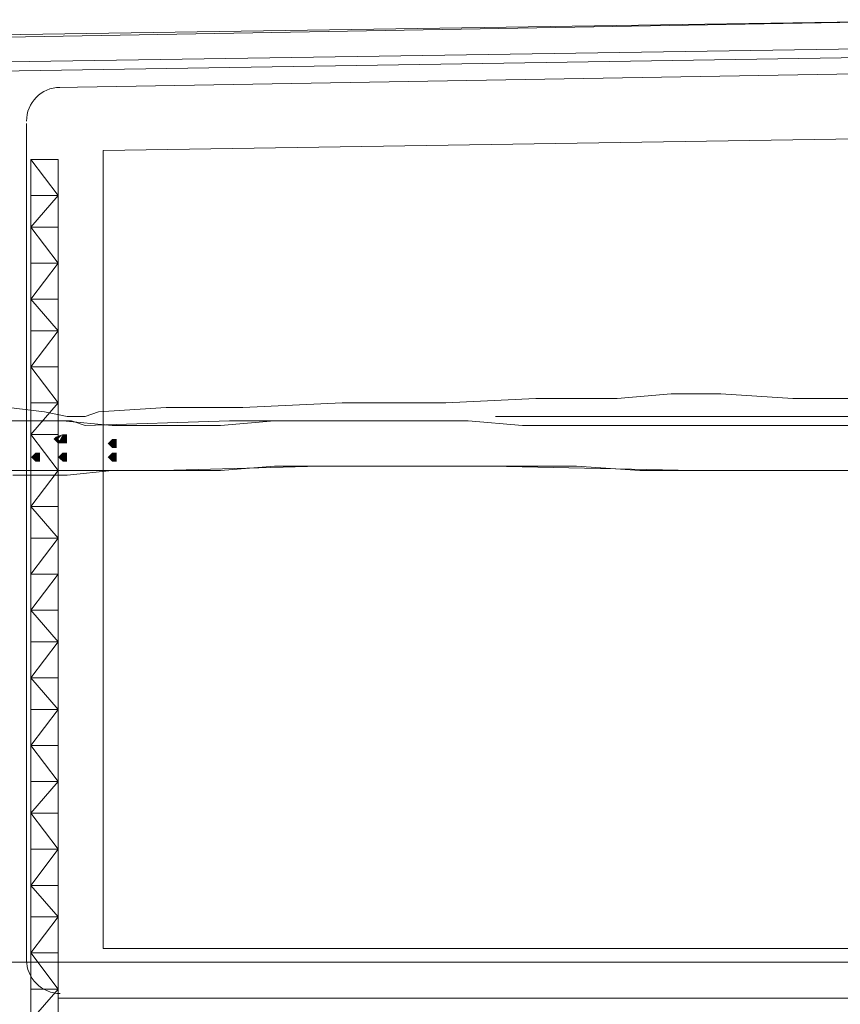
# Model space of a CAD drawing. Header units: millimetres. Extents: x -3176 to 162662, y -36434 to 57907.
# Tile 71 of 155: x 71144 to 73081, y 49082 to 51407. Entities that reach past the tile are written whole.
import ezdxf

# ---------------------------------------------------------------- set-up
doc = ezdxf.new("R2010")
doc.units = ezdxf.units.MM
doc.linetypes.add('1-Sheet - 32170-CIV-6170-DW-2035-015-01 - RZUTY$0$IMPORT-HIDDENX2 _6_', pattern=[238125000.0, 158750000.0, -79375000.0])
doc.layers.get('0').update_dxf_attribs({"lineweight": 5})
doc.layers.add('1-Sheet - 32170-CIV-6170-DW-2035-015-01 - RZUTY$0$CIV_KEYPLAN', color=8, linetype='Continuous', lineweight=0)
doc.layers.add('1-Sheet - 32170-CIV-6170-DW-2035-015-01 - RZUTY$0$PLAN ORIENTACYJNY _KEY PLAN__dwg _3_', color=8, linetype='Continuous', lineweight=0)

# ---------------------------------------------------------------- blocks, each defined once
blk = doc.blocks.new('1-Sheet - 32170-CIV-6170-DW-2035-015-01 - RZUTY$0$PLAN ORIENTACYJNY _KEY PLAN__dwg_A$Ccfc037ab-730732-A_KEY_PLAN')
at = {"layer": '1-Sheet - 32170-CIV-6170-DW-2035-015-01 - RZUTY$0$CIV_KEYPLAN'}
for points in [[(910.37, 2502.06), (911.44, 2502.06), (910.37, 2503.12), (911.44, 2504.19), (909.84, 2503.65), (909.31, 2503.12)], [(911.44, 2502.06), (912.5, 2502.06), (912.5, 2504.19), (911.44, 2504.19), (910.73, 2502.77)], [(923.15, 2500.99), (924.21, 2500.99), (924.21, 2503.12), (923.15, 2503.12), (922.08, 2502.06)], [(905.05, 2497.8), (906.12, 2497.8), (906.12, 2499.93), (905.05, 2499.93), (903.99, 2498.86)], [(911.44, 2497.8), (912.5, 2497.8), (912.5, 2499.93), (911.44, 2499.93), (910.37, 2498.86)], [(924.21, 2497.8), (924.21, 2499.93), (923.15, 2499.93), (922.08, 2498.86), (923.15, 2497.8)]]:
    blk.add_hatch(color=256, dxfattribs=at).paths.add_polyline_path(points)
for p, q in [((720.92, 2587.21), (1128.57, 2593.59)), ((902.92, 2577.63), (902.92, 2379.65)), ((903.99, 2560.6), (910.37, 2560.6)), ((903.99, 2553.15), (910.37, 2553.15)), ((903.99, 2544.63), (910.37, 2544.63)), ((903.99, 2536.12), (910.37, 2536.12)), ((903.99, 2528.67), (910.37, 2528.67)), ((903.99, 2520.15), (910.37, 2520.15)), ((903.99, 2511.64), (910.37, 2511.64)), ((903.99, 2504.19), (910.37, 2504.19)), ((972.11, 2496.74), (934.86, 2495.67)), ((1060.45, 2495.67), (1012.55, 2496.74)), ((903.99, 2487.16), (910.37, 2487.16)), ((903.99, 2479.71), (910.37, 2479.71)), ((903.99, 2462.68), (910.37, 2462.68)), ((903.99, 2455.23), (910.37, 2455.23)), ((903.99, 2446.71), (910.37, 2446.71)), ((903.99, 2439.26), (910.37, 2439.26)), ((903.99, 2430.74), (910.37, 2430.74)), ((903.99, 2422.23), (910.37, 2422.23)), ((903.99, 2414.78), (910.37, 2414.78)), ((903.99, 2406.26), (910.37, 2406.26)), ((903.99, 2397.75), (910.37, 2397.75)), ((903.99, 2390.3), (910.37, 2390.3)), ((903.99, 2381.78), (910.37, 2381.78)), ((903.99, 2373.27), (910.37, 2373.27)), ((910.37, 2371.14), (1161.57, 2371.14))]:
    blk.add_line(p, q, dxfattribs=at)
at = {"layer": '1-Sheet - 32170-CIV-6170-DW-2035-015-01 - RZUTY$0$CIV_KEYPLAN', "flags": 128}
for points in [[(618.74, 2205.1), (618.74, 2365.82), (366.48, 2365.82), (372.87, 2445.65), (373.93, 2459.48), (383.51, 2594.66), (553.81, 2593.59), (641.09, 2594.66), (1130.7, 2602.11), (1748.04, 2540.38), (1753.36, 2539.31), (1748.04, 2539.31), (1130.7, 2602.11), (710.27, 2594.66), (618.74, 2546.76), (618.74, 2394.56), (616.61, 2392.43)], [(712.4, 2589.34), (1130.7, 2595.72), (1748.04, 2532.92), (1756.55, 2532.92), (1899.18, 2536.12)], [(910.37, 2586.14), (1098.77, 2589.34), (1128.57, 2589.34)], [(1151.99, 2382.85), (921.02, 2382.85), (921.02, 2571.24), (1129.64, 2574.44), (1151.99, 2572.31)], [(910.37, 2365.82), (910.37, 2569.11), (903.99, 2569.11)], [(1329.74, 2520.15), (1314.84, 2514.83), (1307.39, 2511.64), (1303.13, 2510.57), (1235.01, 2510.57), (1216.91, 2511.64), (1200.95, 2512.7), (1184.98, 2512.7), (1171.15, 2513.77), (1147.73, 2512.7), (1083.87, 2512.7), (1066.84, 2513.77), (1055.13, 2513.77), (1042.36, 2512.7), (1023.2, 2512.7), (1001.91, 2511.64), (977.43, 2511.64), (954.01, 2510.57), (935.92, 2510.57), (919.95, 2509.51), (916.76, 2508.44), (912.5, 2508.44), (907.18, 2509.51), (898.67, 2510.57)], [(862.48, 2507.38), (913.57, 2507.38), (916.76, 2506.32), (950.82, 2507.38), (1007.23, 2507.38), (1020.01, 2506.32), (1184.98, 2506.32), (1195.63, 2505.25), (1265.88, 2505.25), (1274.39, 2503.12), (1282.91, 2497.8), (1289.29, 2492.48), (1292.48, 2487.16)], [(1013.62, 2508.44), (1127.51, 2508.44), (1163.7, 2509.51), (1186.05, 2508.44), (1216.91, 2507.38), (1252.04, 2506.32), (1217.98, 2498.86), (1216.91, 2493.54), (1215.85, 2469.06)], [(911.44, 2507.38), (923.15, 2506.32), (948.69, 2506.32), (961.46, 2507.38)], [(1162.63, 2494.61), (1127.51, 2495.67), (1047.68, 2495.67), (1032.78, 2496.74), (961.46, 2496.74), (948.69, 2495.67), (810.32, 2495.67)], [(923.15, 2495.67), (912.5, 2494.61), (899.73, 2494.61)]]:
    blk.add_lwpolyline(points, dxfattribs=at)
blk.add_lwpolyline([(903.99, 2365.82), (903.99, 2569.11), (910.37, 2560.6), (903.99, 2553.15), (910.37, 2544.63), (903.99, 2536.12), (910.37, 2528.67), (903.99, 2520.15), (910.37, 2511.64), (903.99, 2504.19), (910.37, 2495.67), (903.99, 2487.16), (910.37, 2479.71), (903.99, 2471.19), (910.37, 2471.19), (903.99, 2462.68), (910.37, 2455.23), (903.99, 2446.71), (910.37, 2439.26), (903.99, 2430.74), (910.37, 2422.23), (903.99, 2414.78), (910.37, 2406.26), (903.99, 2397.75), (910.37, 2390.3), (903.99, 2381.78), (910.37, 2373.27)], close=True, dxfattribs=at)
at = {"layer": '1-Sheet - 32170-CIV-6170-DW-2035-015-01 - RZUTY$0$CIV_KEYPLAN'}
for centre, start, end in [((910.91, 2578.16), 90.9487, 179.9992), ((910.91, 2380.19), 179.9981, 270.0019)]:
    blk.add_arc(centre, 7.98, start, end, dxfattribs=at)
blk = doc.blocks.new('1-Sheet - 32170-CIV-6170-DW-2035-015-01 - RZUTY$0$PLAN ORIENTACYJNY _KEY PLAN__dwg_A$Cf23b0f8a-730733-A_KEY_PLAN')
at = {"layer": '1-Sheet - 32170-CIV-6170-DW-2035-015-01 - RZUTY$0$CIV_KEYPLAN', "linetype": '1-Sheet - 32170-CIV-6170-DW-2035-015-01 - RZUTY$0$IMPORT-HIDDENX2 _6_'}
blk.add_line((68.45, 2379.65), (3245.61, 2379.65), dxfattribs=at)
blk = doc.blocks.new('1-Sheet - 32170-CIV-6170-DW-2035-015-01 - RZUTY')
at = {"layer": '1-Sheet - 32170-CIV-6170-DW-2035-015-01 - RZUTY$0$PLAN ORIENTACYJNY _KEY PLAN__dwg _3_', "color": 252}
for name in ['1-Sheet - 32170-CIV-6170-DW-2035-015-01 - RZUTY$0$PLAN ORIENTACYJNY _KEY PLAN__dwg_A$Cf23b0f8a-730733-A_KEY_PLAN', '1-Sheet - 32170-CIV-6170-DW-2035-015-01 - RZUTY$0$PLAN ORIENTACYJNY _KEY PLAN__dwg_A$Ccfc037ab-730732-A_KEY_PLAN']:
    blk.add_blockref(name, (2763.96, 0), dxfattribs=at)

msp = doc.modelspace()

# ---------------------------------------------------------------- block references
at = {"xscale": 10, "yscale": 10, "zscale": 10}
msp.add_blockref('1-Sheet - 32170-CIV-6170-DW-2035-015-01 - RZUTY', (34491.45, 25385.65), dxfattribs=at)

doc.saveas('drawing.dxf')
